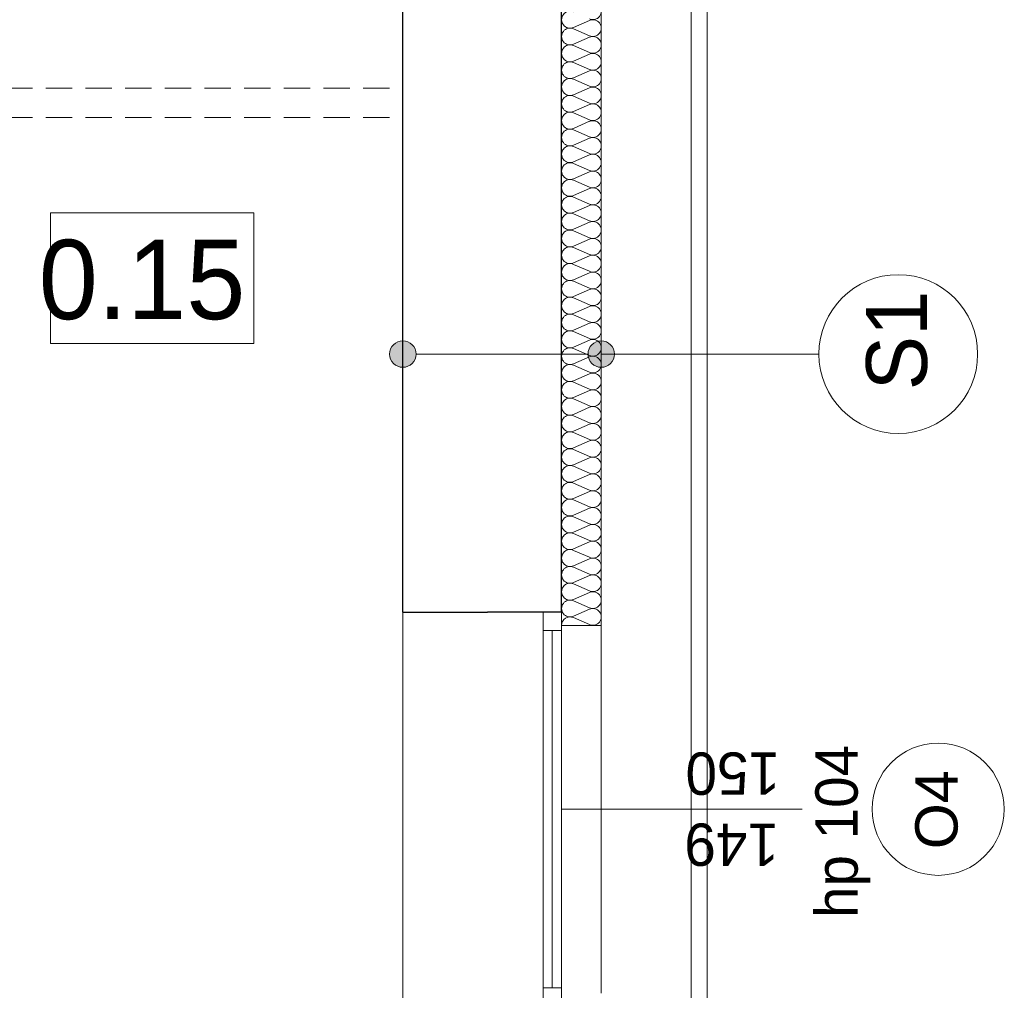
# Model space of a CAD drawing. Header units: inches. Extents: x -515158 to -470211, y -1887 to 84268.
# Tile 32 of 102: x -474072 to -470350, y 3378 to 7047. Entities that reach past the tile are written whole.
import ezdxf

# ---------------------------------------------------------------- set-up
doc = ezdxf.new("R2010")
doc.units = ezdxf.units.IN
doc.header["$MEASUREMENT"] = 0
doc.linetypes.add('Krawędzie ukryte', pattern=[150, 100, -50])
for name, color, linetype, lineweight in [('#podkład', 252, 'Continuous', 9), ('Arch ocieplenie_Nr_Pióra__9', 252, 'Continuous', 9), ('Arch opisy okien_Nr_Pióra__9', 252, 'Continuous', 9), ('Arch opisy_Nr_Pióra__1', 252, 'Continuous', 25), ('Arch opisy_Nr_Pióra__21', 252, 'Continuous', 9), ('Arch opisy_Nr_Pióra__9', 252, 'Continuous', 9), ('Arch teren_Nr_Pióra__5', 252, 'Continuous', 13), ('Arch wykończenie_Nr_Pióra__3', 252, 'Continuous', 18), ('INWENT OPISY_Nr_Pióra__21', 252, 'Continuous', 9), ('INWENT. OKNA_Nr_Pióra__21', 252, 'Continuous', 9), ('INWENT. OKNA_Nr_Pióra__5', 252, 'Continuous', 13), ('INWENT.ŚCIANY_Nr_Pióra__1', 252, 'Continuous', 25), ('INWENT.ŚCIANY_Nr_Pióra__21', 252, 'Continuous', 9), ('Istniejące stropy_Nr_Pióra__5', 252, 'Continuous', 13)]:
    doc.layers.add(name, color=color, linetype=linetype, lineweight=lineweight)
doc.styles.add('GENERATED_STYLE_10', font='arial.ttf')
doc.styles.add('GENERATED_STYLE_4', font='txt')
doc.styles.add('GENERATED_STYLE_7', font='txt')

# ---------------------------------------------------------------- blocks, each defined once
blk = doc.blocks.new('parter')
at = {"layer": 'Arch opisy_Nr_Pióra__21', "linetype": 'Continuous'}
for points in [[(-472573.3, 37913.1), (-472577.1, 37932.2), (-472588, 37948.4), (-472604.2, 37959.2), (-472623.3, 37963.1), (-472642.5, 37959.2), (-472658.7, 37948.4), (-472669.5, 37932.2), (-472673.3, 37913.1), (-472669.5, 37893.9), (-472658.7, 37877.7), (-472642.5, 37866.9), (-472623.3, 37863.1), (-472604.2, 37866.9), (-472588, 37877.7), (-472577.1, 37893.9)], [(-471823.3, 37913.1), (-471827.1, 37932.2), (-471838, 37948.4), (-471854.2, 37959.2), (-471873.3, 37963.1), (-471892.5, 37959.2), (-471908.7, 37948.4), (-471919.5, 37932.2), (-471923.3, 37913.1), (-471919.5, 37893.9), (-471908.7, 37877.7), (-471892.5, 37866.9), (-471873.3, 37863.1), (-471854.2, 37866.9), (-471838, 37877.7), (-471827.1, 37893.9)]]:
    blk.add_hatch(color=252, dxfattribs=at).paths.add_polyline_path(points, flags=0)
at = {"color": 252}
for p, q in [((-473954.9, 37953.1), (-473954.9, 38447.2)), ((-473954.9, 38447.2), (-473186.9, 38447.2)), ((-473186.9, 38447.2), (-473186.9, 37953.1)), ((-473186.9, 37953.1), (-473954.9, 37953.1))]:
    blk.add_line(p, q, dxfattribs=at)
at = {"layer": 'Arch ocieplenie_Nr_Pióra__9', "color": 252, "linetype": 'Continuous'}
for p, q in [((-471978.6, 39147.9), (-471918, 39174.3)), ((-471918, 39116.1), (-471978.6, 39142.5)), ((-471978.6, 39084.3), (-471918, 39110.7)), ((-471918, 39052.5), (-471978.6, 39078.9)), ((-471978.6, 39020.7), (-471918, 39047.1)), ((-471918, 38988.9), (-471978.6, 39015.4)), ((-471978.6, 38957.1), (-471918, 38983.6)), ((-471918, 38925.3), (-471978.6, 38951.8)), ((-471978.6, 38893.5), (-471918, 38920)), ((-471918, 38861.7), (-471978.6, 38888.2)), ((-471978.6, 38829.9), (-471918, 38856.4)), ((-471918, 38798.1), (-471978.6, 38824.6)), ((-471978.6, 38766.3), (-471918, 38792.8)), ((-471918, 38734.5), (-471978.6, 38761)), ((-471978.6, 38702.7), (-471918, 38729.2)), ((-471918, 38670.9), (-471978.6, 38697.4)), ((-471978.6, 38639.1), (-471918, 38665.6)), ((-471918, 38607.3), (-471978.6, 38633.8)), ((-471978.6, 38575.5), (-471918, 38602)), ((-471918, 38543.7), (-471978.6, 38570.2)), ((-471978.6, 38511.9), (-471918, 38538.4)), ((-471918, 38480.1), (-471978.6, 38506.6)), ((-471978.6, 38448.3), (-471918, 38474.8)), ((-471918, 38416.6), (-471978.6, 38443)), ((-471978.6, 38384.8), (-471918, 38411.2)), ((-471918, 38353), (-471978.6, 38379.4)), ((-471978.6, 38321.2), (-471918, 38347.6)), ((-471918, 38289.4), (-471978.6, 38315.8)), ((-471978.6, 38257.6), (-471918, 38284)), ((-471918, 38225.8), (-471978.6, 38252.2)), ((-471978.6, 38194), (-471918, 38220.4)), ((-471918, 38162.2), (-471978.6, 38188.6)), ((-471978.6, 38130.4), (-471918, 38156.8)), ((-471918, 38098.6), (-471978.6, 38125)), ((-471978.6, 38066.8), (-471918, 38093.2)), ((-471918, 38035), (-471978.6, 38061.4)), ((-471978.6, 38003.2), (-471918, 38029.6)), ((-471918, 37971.4), (-471978.6, 37997.9)), ((-471978.6, 37939.6), (-471918, 37966.1)), ((-471918, 37907.8), (-471978.6, 37934.3)), ((-471978.6, 37876), (-471918, 37902.5)), ((-471918, 37844.2), (-471978.6, 37870.7)), ((-471978.6, 37812.4), (-471918, 37838.9)), ((-471918, 37780.6), (-471978.6, 37807.1)), ((-471978.6, 37748.8), (-471918, 37775.3)), ((-471918, 37717), (-471978.6, 37743.5)), ((-471978.6, 37685.2), (-471918, 37711.7)), ((-471918, 37653.4), (-471978.6, 37679.9)), ((-471978.6, 37621.6), (-471918, 37648.1)), ((-471918, 37589.8), (-471978.6, 37616.3)), ((-471978.6, 37558), (-471918, 37584.5)), ((-471918, 37526.2), (-471978.6, 37552.7)), ((-471978.6, 37494.4), (-471918, 37520.9)), ((-471918, 37462.6), (-471978.6, 37489.1)), ((-471978.6, 37430.8), (-471918, 37457.3)), ((-471918, 37399.1), (-471978.6, 37425.5)), ((-471978.6, 37367.3), (-471918, 37393.7)), ((-471918, 37335.5), (-471978.6, 37361.9)), ((-471978.6, 37303.7), (-471918, 37330.1)), ((-471918, 37271.9), (-471978.6, 37298.3)), ((-471978.6, 37240.1), (-471918, 37266.5)), ((-471918, 37208.3), (-471978.6, 37234.7)), ((-471978.6, 37176.5), (-471918, 37202.9)), ((-471918, 37144.7), (-471978.6, 37171.1)), ((-471978.6, 37112.9), (-471918, 37139.3)), ((-471918, 37081.1), (-471978.6, 37107.5)), ((-471978.6, 37049.3), (-471918, 37075.7)), ((-471918, 37017.5), (-471978.6, 37043.9)), ((-471978.6, 36985.7), (-471918, 37012.1)), ((-471918, 36953.9), (-471978.6, 36980.4)), ((-471978.6, 36922.1), (-471918, 36948.6)), ((-471918, 36890.3), (-471978.6, 36916.8))]:
    blk.add_line(p, q, dxfattribs=at)
for centre, start_param, end_param in [((-471905.2, 39208.8), 1.158003, 5.125183), ((-471991.4, 39177), 4.299595, 8.266774), ((-471905.2, 39145.2), 1.158003, 5.125183), ((-471991.4, 39113.4), 4.299595, 8.266774), ((-471905.2, 39081.6), 1.158003, 5.125183), ((-471991.4, 39049.8), 4.299595, 8.266774), ((-471905.2, 39018), 1.158003, 5.125183), ((-471991.4, 38986.2), 4.299595, 8.266774), ((-471905.2, 38954.4), 1.158003, 5.125183), ((-471991.4, 38922.6), 4.299595, 8.266774), ((-471991.4, 38859), 4.299595, 8.266774), ((-471905.2, 38890.8), 1.158003, 5.125183), ((-471905.2, 38827.2), 1.158003, 5.125183), ((-471991.4, 38795.4), 4.299595, 8.266774), ((-471905.2, 38763.6), 1.158003, 5.125183), ((-471991.4, 38731.8), 4.299595, 8.266774), ((-471905.2, 38700.1), 1.158003, 5.125183), ((-471991.4, 38668.3), 4.299595, 8.266774), ((-471905.2, 38636.5), 1.158003, 5.125183), ((-471991.4, 38604.7), 4.299595, 8.266774), ((-471905.2, 38572.9), 1.158003, 5.125183), ((-471991.4, 38541.1), 4.299595, 8.266774), ((-471905.2, 38509.3), 1.158003, 5.125183), ((-471991.4, 38477.5), 4.299595, 8.266774), ((-471991.4, 38413.9), 4.299595, 8.266774), ((-471905.2, 38445.7), 1.158003, 5.125183), ((-471905.2, 38382.1), 1.158003, 5.125183), ((-471991.4, 38350.3), 4.299595, 8.266774), ((-471905.2, 38318.5), 1.158003, 5.125183), ((-471991.4, 38286.7), 4.299595, 8.266774), ((-471905.2, 38254.9), 1.158003, 5.125183), ((-471991.4, 38223.1), 4.299595, 8.266774), ((-471905.2, 38191.3), 1.158003, 5.125183), ((-471991.4, 38159.5), 4.299595, 8.266774), ((-471905.2, 38127.7), 1.158003, 5.125183), ((-471991.4, 38095.9), 4.299595, 8.266774), ((-471905.2, 38064.1), 1.158003, 5.125183), ((-471991.4, 38032.3), 4.299595, 8.266774), ((-471991.4, 37968.7), 4.299595, 8.266774), ((-471905.2, 38000.5), 1.158003, 5.125183), ((-471905.2, 37936.9), 1.158003, 5.125183), ((-471991.4, 37905.1), 4.299595, 8.266774), ((-471905.2, 37873.3), 1.158003, 5.125183), ((-471991.4, 37841.5), 4.299595, 8.266774), ((-471905.2, 37809.7), 1.158003, 5.125183), ((-471991.4, 37777.9), 4.299595, 8.266774), ((-471905.2, 37746.1), 1.158003, 5.125183), ((-471991.4, 37714.3), 4.299595, 8.266774), ((-471905.2, 37682.6), 1.158003, 5.125183), ((-471991.4, 37650.8), 4.299595, 8.266774), ((-471905.2, 37619), 1.158003, 5.125183), ((-471991.4, 37587.2), 4.299595, 8.266774), ((-471991.4, 37523.6), 4.299595, 8.266774), ((-471905.2, 37555.4), 1.158003, 5.125183), ((-471905.2, 37491.8), 1.158003, 5.125183), ((-471991.4, 37460), 4.299595, 8.266774), ((-471905.2, 37428.2), 1.158003, 5.125183), ((-471991.4, 37396.4), 4.299595, 8.266774), ((-471991.4, 37332.8), 4.299595, 8.266774), ((-471905.2, 37364.6), 1.158003, 5.125183), ((-471905.2, 37301), 1.158003, 5.125183), ((-471991.4, 37269.2), 4.299595, 8.266774), ((-471905.2, 37237.4), 1.158003, 5.125183), ((-471991.4, 37205.6), 4.299595, 8.266774), ((-471905.2, 37173.8), 1.158003, 5.125183), ((-471991.4, 37142), 4.299595, 8.266774), ((-471905.2, 37110.2), 1.158003, 5.125183), ((-471991.4, 37078.4), 4.299595, 8.266774), ((-471905.2, 37046.6), 1.158003, 5.125183), ((-471991.4, 37014.8), 4.299595, 8.266774), ((-471905.2, 36983), 1.158003, 5.125183), ((-471991.4, 36951.2), 4.299595, 8.266774), ((-471991.4, 36887.6), 4.299596, 6.283185), ((-471905.2, 36919.4), 1.158003, 5.125183)]:
    blk.add_ellipse(centre, major_axis=(-31.9, 0), ratio=0.996714, start_param=start_param, end_param=end_param, dxfattribs=at)
at = {"layer": 'Arch opisy_Nr_Pióra__21', "color": 252, "linetype": 'Continuous'}
for p, q in [((-472573.3, 37913.1), (-471923.3, 37913.1)), ((-471873.3, 37913.1), (-471050.7, 37913.1))]:
    blk.add_line(p, q, dxfattribs=at)
for centre, radius in [((-470750.7, 37913.1), 300), ((-472623.3, 37913.1), 50), ((-471873.3, 37913.1), 50)]:
    blk.add_circle(centre, radius, dxfattribs=at)
at = {"layer": 'Arch opisy_Nr_Pióra__9', "color": 252, "linetype": 'Continuous'}
blk.add_circle((-470599.8, 36192.6), 250, dxfattribs=at)
at = {"layer": 'Arch teren_Nr_Pióra__5', "color": 252, "linetype": 'Continuous'}
for p, q in [((-471533.3, 32367.6), (-471533.3, 44522.6)), ((-471473.3, 32307.6), (-471473.3, 44522.6))]:
    blk.add_line(p, q, dxfattribs=at)
at = {"layer": 'Arch wykończenie_Nr_Pióra__3', "color": 252, "linetype": 'Continuous'}
for p, q in [((-471873.3, 36887.6), (-471873.3, 40957.6)), ((-472023.3, 36887.6), (-471873.3, 36887.6))]:
    blk.add_line(p, q, dxfattribs=at)
at = {"layer": 'INWENT OPISY_Nr_Pióra__21', "color": 252, "linetype": 'Continuous'}
for p, q in [((-473954.9, 37953.1), (-473954.9, 38447.2)), ((-473954.9, 38447.2), (-473186.9, 38447.2)), ((-473186.9, 38447.2), (-473186.9, 37953.1)), ((-473186.9, 37953.1), (-473954.9, 37953.1))]:
    blk.add_line(p, q, dxfattribs=at)
at = {"layer": 'INWENT. OKNA_Nr_Pióra__5', "color": 252, "linetype": 'Continuous'}
for p, q in [((-472093.3, 36937.6), (-472093.3, 35447.6)), ((-472023.3, 36937.6), (-472023.3, 35447.6)), ((-472023.3, 36867.6), (-472093.3, 36867.6)), ((-472058.3, 35517.6), (-472058.3, 36867.6)), ((-472023.3, 36192.6), (-471113.3, 36192.6)), ((-472023.3, 35517.6), (-472093.3, 35517.6))]:
    blk.add_line(p, q, dxfattribs=at)
at = {"layer": 'INWENT.ŚCIANY_Nr_Pióra__1', "color": 252, "linetype": 'Continuous'}
for p, q in [((-472623.3, 36937.6), (-472623.3, 40907.6)), ((-472023.3, 36937.6), (-472023.3, 40907.6)), ((-472623.3, 36937.6), (-472303.3, 36937.6)), ((-472023.3, 36937.6), (-472303.3, 36937.6))]:
    blk.add_line(p, q, dxfattribs=at)
at = {"layer": 'INWENT.ŚCIANY_Nr_Pióra__21', "color": 252, "linetype": 'Continuous'}
for p, q in [((-472623.3, 35447.6), (-472623.3, 36937.6)), ((-471873.3, 35497.6), (-471873.3, 36887.6))]:
    blk.add_line(p, q, dxfattribs=at)
at = {"layer": 'Istniejące stropy_Nr_Pióra__5', "color": 252, "linetype": 'Krawędzie ukryte'}
for p, q in [((-474723.3, 38917.6), (-472623.3, 38917.6)), ((-474723.3, 38807.6), (-472623.3, 38807.6))]:
    blk.add_line(p, q, dxfattribs=at)
at = {"layer": 'Arch opisy okien_Nr_Pióra__9', "color": 252, "linetype": 'Continuous', "style": 'GENERATED_STYLE_10'}
blk.add_text('O4', height=160, rotation=90, dxfattribs=at).set_placement((-470526.4, 36041.4))
at = {"layer": 'Arch opisy_Nr_Pióra__1', "color": 252, "linetype": 'Continuous', "style": 'GENERATED_STYLE_7'}
blk.add_text('S1', height=230, rotation=90, dxfattribs=at).set_placement((-470642.1, 37776.1))
at = {"layer": 'INWENT OPISY_Nr_Pióra__21', "color": 252, "linetype": 'Continuous', "style": 'GENERATED_STYLE_4'}
blk.add_text('0.15', height=300, dxfattribs=at).set_placement((-473999.5, 38045))
at = {"layer": 'INWENT. OKNA_Nr_Pióra__21', "color": 252, "linetype": 'Continuous', "style": 'GENERATED_STYLE_7'}
for s, rotation, p in [('hp 104', 90, (-470904, 35781.2)), ('150', 180, (-471197.8, 36407.1)), ('149', 180, (-471201.7, 36138.5))]:
    blk.add_text(s, height=160, rotation=rotation, dxfattribs=at).set_placement(p)

msp = doc.modelspace()

# ---------------------------------------------------------------- block references
at = {"layer": '#podkład'}
msp.add_blockref('parter', (0, -32129.9), dxfattribs=at)

doc.saveas('drawing.dxf')
